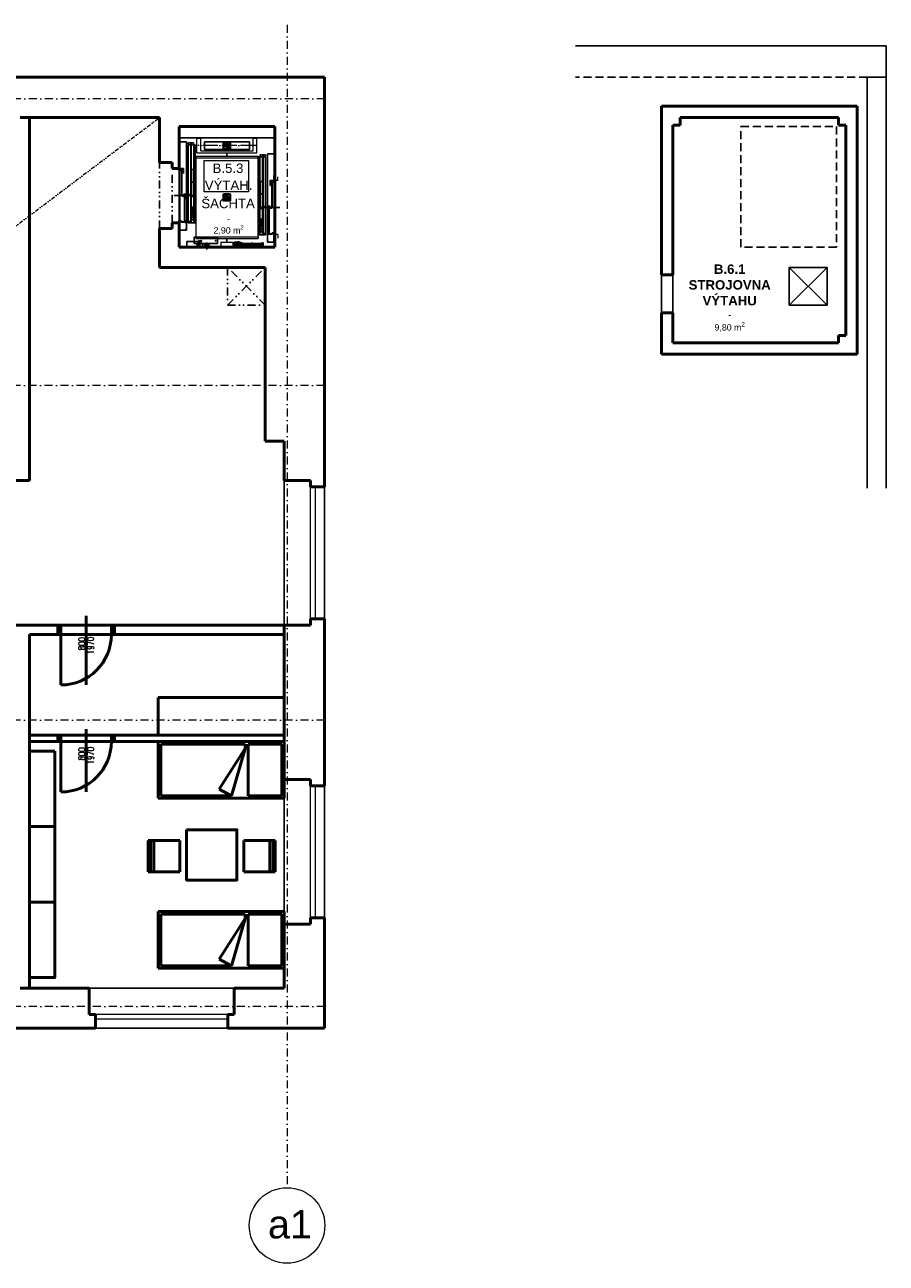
# Model space of a CAD drawing. Header units: millimetres. Extents: x 887082 to 1346431, y -219716 to -98064.
# Tile 36 of 37: x 1332750 to 1346431, y -180008 to -160332. Entities that reach past the tile are written whole.
import ezdxf
from ezdxf.enums import TextEntityAlignment as Align

# ---------------------------------------------------------------- set-up
doc = ezdxf.new("R2010")
doc.units = ezdxf.units.MM
doc.header["$LTSCALE"] = 10
for name, pattern in [('ACAD_ISO04W100', [30, 24, -3, 0, -3]), ('AXES', [2, 1.25, -0.25, 0.25, -0.25]), ('CHAIN', [0.3543, 0.2362, -0.0295, 0.0591, -0.0295]), ('DASHDOT', [25.4, 12.7, -6.35, 0, -6.35]), ('DASHED', [19.05, 12.7, -6.35]), ('DIVIDE', [31.75, 12.7, -6.35, 0, -6.35, 0, -6.35]), ('DIVIDE2', [15.875, 6.35, -3.175, 0, -3.175, 0, -3.175]), ('STŘEDOVÁ', [50.8, 31.75, -6.35, 6.35, -6.35]), ('STŘEDOVÁX2', [101.6, 63.5, -12.7, 12.7, -12.7]), ('ČÁRKOVANÁ2', [9.525, 6.35, -3.175]), ('ČÁRKOVANÁX2', [38.1, 25.4, -12.7])]:
    doc.linetypes.add(name, pattern=pattern)
for name, color, linetype in [('2', 7, 'Continuous'), ('3', 7, 'Continuous'), ('4', 10, 'Continuous'), ('CKSTENY_NADROVINOU', 7, 'DIVIDE'), ('CKSTENY_PODROVINOU', 7, 'Continuous'), ('CKSTENY_SKRYTE', 7, 'DASHED'), ('NEVID', 6, 'ČÁRKOVANÁ2'), ('NEVID3', 6, 'ČÁRKOVANÁX2'), ('OBRYSY', 7, 'Continuous'), ('Osy', 2, 'ACAD_ISO04W100'), ('OSY2', 2, 'STŘEDOVÁ'), ('OSY3', 2, 'STŘEDOVÁX2'), ('TENKE', 8, 'Continuous'), ('TENKÉ', 8, 'Continuous'), ('TEXT2', 6, 'Continuous'), ('TEXT5', 3, 'Continuous'), ('ZAXE', 6, 'Continuous')]:
    doc.layers.add(name, color=color, linetype=linetype)
for name, color, linetype, lineweight in [('CKOKNA', 1, 'Continuous', 9), ('CKSTENY_OSY', 1, 'DASHDOT', 15), ('CKSTENY_REZ', 6, 'Continuous', 50), ('CKTEXTY_STREDNI', 6, 'Continuous', 50), ('S-GRID-IDEN', 7, 'Continuous', 9), ('TP_podhledy', 1, 'DIVIDE2', 15)]:
    doc.layers.add(name, color=color, linetype=linetype, lineweight=lineweight)
doc.layers.add('TP_skryté_1', color=21, linetype='Continuous', lineweight=50, plot=False)
doc.styles.add('Arial_1', font='arial.ttf', dxfattribs={"height": 450})
doc.styles.get("Standard").update_dxf_attribs({"font": 'SIMPLEX.SHX', "width": 0.8})
doc.styles.add('TOP_ARIAL_CE', font='arial.ttf', dxfattribs={"height": 100})

# ---------------------------------------------------------------- blocks, each defined once
blk = doc.blocks.new('*U16')
at = {"color": 0, "linetype": 'ByBlock', "lineweight": -2}
for p, q in [((0, -2000), (0, 0)), ((0, 0), (900, 0)), ((900, 0), (900, -2000)), ((40, -40), (40, -570)), ((40, -40), (860, -40)), ((860, -40), (860, -570)), ((40, -570), (860, -570)), ((40, -621), (40, -1960)), ((110, -621), (40, -621)), ((755, -1033), (110, -621)), ((110, -621), (860, -836)), ((755, -1033), (860, -836)), ((860, -836), (860, -1960)), ((40, -1960), (860, -1960)), ((900, -2000), (0, -2000))]:
    blk.add_line(p, q, dxfattribs=at)
blk = doc.blocks.new('Židle dřevěné')
at = {"color": 0, "linetype": 'ByBlock', "lineweight": -2}
for p, q in [((-250, 87), (-250, -413)), ((250, 87), (-250, 87)), ((-190, 67), (-250, 67)), ((-250, 67), (-250, 51)), ((-250, 51), (250, 51)), ((-250, 0), (250, 0)), ((-190, 87), (-190, 67)), ((190, 67), (-190, 67)), ((190, 67), (190, 87)), ((250, 71), (190, 67)), ((250, -413), (250, 87)), ((250, 51), (250, 71)), ((-250, -413), (250, -413))]:
    blk.add_line(p, q, dxfattribs=at)

msp = doc.modelspace()

# ---------------------------------------------------------------- linework, layer by layer
at = {"color": 252, "lineweight": 5}
for p, q in [((1336720, -162126), (1335200, -162126)), ((1335200, -162126), (1335200, -163866)), ((1336720, -163866), (1336720, -162126)), ((1336770, -162805), (1336720, -162805)), ((1336770, -162805), (1336770, -162749)), ((1336770, -163665), (1336720, -163665)), ((1336770, -163665), (1336770, -163721)), ((1335200, -163866), (1336720, -163866))]:
    msp.add_line(p, q, dxfattribs=at)
at = {"layer": '2', "color": 252}
for p, q in [((1335316, -163045), (1335316, -163045)), ((1336604, -163235), (1336604, -163235))]:
    msp.add_line(p, q, dxfattribs=at)
at = {"layer": '3', "color": 252}
for p, q in [((1335196, -162628), (1335196, -162643)), ((1335197, -162628), (1335197, -162643)), ((1335209, -162625), (1335198, -162625)), ((1335209, -162627), (1335198, -162627)), ((1335198, -162644), (1335237, -162644)), ((1335198, -162645), (1335237, -162645)), ((1335211, -162535), (1335211, -162624)), ((1335211, -162535), (1335212, -162535)), ((1335211, -162645), (1335211, -163445)), ((1335212, -162535), (1335212, -162624)), ((1335233, -162618), (1335233, -162639)), ((1335234, -162622), (1335233, -162622)), ((1335234, -162627), (1335233, -162627)), ((1335234, -162634), (1335233, -162634)), ((1335234, -162639), (1335233, -162639)), ((1335234, -162618), (1335234, -162639)), ((1335236, -162615), (1335268, -162615)), ((1335236, -162616), (1335247, -162616)), ((1335238, -162621), (1335239, -162621)), ((1335238, -162643), (1335238, -162621)), ((1335238, -162626), (1335239, -162626)), ((1335239, -162621), (1335239, -162643)), ((1335243, -162620), (1335243, -163049)), ((1335245, -162620), (1335245, -163049)), ((1335247, -162616), (1335263, -162616)), ((1335263, -162618), (1335247, -162618)), ((1335253, -162616), (1335253, -162615)), ((1335256, -162618), (1335256, -162616)), ((1335258, -162616), (1335258, -162615)), ((1335268, -162616), (1335263, -162616)), ((1335263, -162618), (1335263, -162616)), ((1335270, -162618), (1335270, -162695)), ((1335270, -162690), (1335272, -162690)), ((1335270, -162695), (1335272, -162695)), ((1335272, -162618), (1335272, -162695)), ((1336708, -162725), (1336708, -162814)), ((1336709, -162725), (1336708, -162725)), ((1336709, -162725), (1336709, -162814)), ((1336649, -162808), (1336649, -162885)), ((1336650, -162880), (1336649, -162880)), ((1336650, -162885), (1336649, -162885)), ((1336650, -162808), (1336650, -162885)), ((1336684, -162805), (1336652, -162805)), ((1336652, -162806), (1336657, -162806)), ((1336673, -162806), (1336657, -162806)), ((1336657, -162808), (1336657, -162806)), ((1336657, -162808), (1336673, -162808)), ((1336663, -162806), (1336663, -162805)), ((1336664, -162808), (1336664, -162806)), ((1336668, -162806), (1336668, -162805)), ((1336684, -162806), (1336673, -162806)), ((1336675, -162810), (1336675, -163239)), ((1336677, -162810), (1336677, -163239)), ((1336682, -162811), (1336681, -162811)), ((1336681, -162811), (1336681, -162833)), ((1336682, -162816), (1336681, -162816)), ((1336682, -162833), (1336682, -162811)), ((1336722, -162834), (1336683, -162834)), ((1336722, -162835), (1336683, -162835)), ((1336686, -162808), (1336686, -162829)), ((1336686, -162812), (1336688, -162812)), ((1336686, -162817), (1336688, -162817)), ((1336686, -162824), (1336688, -162824)), ((1336686, -162829), (1336688, -162829)), ((1336688, -162808), (1336688, -162829)), ((1336709, -162835), (1336709, -163635)), ((1336711, -162815), (1336722, -162815)), ((1336711, -162817), (1336722, -162817)), ((1336723, -162818), (1336723, -162833)), ((1336724, -162818), (1336724, -162833)), ((1335247, -163051), (1335279, -163051)), ((1335247, -163053), (1335279, -163053)), ((1335261, -163051), (1335261, -163053)), ((1335266, -163051), (1335266, -163053)), ((1335277, -163026), (1335277, -163046)), ((1335278, -163030), (1335277, -163030)), ((1335278, -163035), (1335277, -163035)), ((1335278, -163041), (1335277, -163041)), ((1335278, -163046), (1335277, -163046)), ((1335278, -163026), (1335278, -163046)), ((1335280, -163022), (1335312, -163022)), ((1335280, -163024), (1335290, -163024)), ((1335283, -163029), (1335281, -163029)), ((1335281, -163049), (1335281, -163029)), ((1335283, -163049), (1335283, -163029)), ((1335287, -163027), (1335287, -163457)), ((1335288, -163027), (1335288, -163457)), ((1335290, -163024), (1335307, -163024)), ((1335307, -163025), (1335290, -163025)), ((1335297, -163024), (1335297, -163022)), ((1335300, -163025), (1335300, -163024)), ((1335302, -163024), (1335302, -163022)), ((1335312, -163024), (1335307, -163024)), ((1335307, -163025), (1335307, -163024)), ((1335314, -163026), (1335314, -163102)), ((1335314, -163097), (1335316, -163097)), ((1335314, -163102), (1335316, -163102)), ((1335316, -163026), (1335316, -163102)), ((1336605, -163216), (1336605, -163292)), ((1336606, -163287), (1336605, -163287)), ((1336606, -163292), (1336605, -163292)), ((1336606, -163216), (1336606, -163292)), ((1336640, -163212), (1336608, -163212)), ((1336608, -163214), (1336613, -163214)), ((1336630, -163214), (1336613, -163214)), ((1336613, -163215), (1336613, -163214)), ((1336613, -163215), (1336630, -163215)), ((1336619, -163214), (1336619, -163212)), ((1336620, -163215), (1336620, -163214)), ((1336624, -163214), (1336624, -163212)), ((1336640, -163214), (1336630, -163214)), ((1336632, -163217), (1336632, -163647)), ((1336633, -163217), (1336633, -163647)), ((1336637, -163219), (1336639, -163219)), ((1336637, -163239), (1336637, -163219)), ((1336639, -163239), (1336639, -163219)), ((1336673, -163241), (1336641, -163241)), ((1336673, -163243), (1336641, -163243)), ((1336642, -163216), (1336642, -163236)), ((1336642, -163220), (1336644, -163220)), ((1336642, -163225), (1336644, -163225)), ((1336642, -163231), (1336644, -163231)), ((1336642, -163236), (1336644, -163236)), ((1336644, -163216), (1336644, -163236)), ((1336654, -163241), (1336654, -163243)), ((1336659, -163241), (1336659, -163243)), ((1335196, -163448), (1335196, -163463)), ((1335197, -163448), (1335197, -163463)), ((1335235, -163445), (1335198, -163445)), ((1335235, -163447), (1335198, -163447)), ((1335198, -163464), (1335209, -163464)), ((1335198, -163465), (1335209, -163465)), ((1335211, -163467), (1335211, -163593)), ((1335212, -163467), (1335212, -163593)), ((1335236, -163463), (1335236, -163448)), ((1335237, -163463), (1335237, -163448)), ((1335313, -163464), (1335238, -163464)), ((1335313, -163466), (1335238, -163466)), ((1335290, -163459), (1335312, -163459)), ((1335290, -163460), (1335312, -163460)), ((1335305, -163479), (1335306, -163478)), ((1335305, -163479), (1335310, -163484)), ((1335306, -163478), (1335311, -163483)), ((1335314, -163457), (1335314, -163436)), ((1335314, -163436), (1335316, -163436)), ((1335314, -163443), (1335316, -163443)), ((1335314, -163481), (1335314, -163467)), ((1335316, -163436), (1335316, -163457)), ((1335316, -163481), (1335316, -163467)), ((1335213, -163594), (1335313, -163594)), ((1335213, -163595), (1335313, -163595)), ((1335310, -163576), (1335305, -163581)), ((1335305, -163581), (1335306, -163582)), ((1335311, -163577), (1335306, -163582)), ((1335314, -163593), (1335314, -163579)), ((1335316, -163593), (1335316, -163579)), ((1336604, -163626), (1336604, -163647)), ((1336606, -163626), (1336604, -163626)), ((1336606, -163633), (1336604, -163633)), ((1336604, -163671), (1336604, -163657)), ((1336606, -163647), (1336606, -163626)), ((1336606, -163671), (1336606, -163657)), ((1336607, -163654), (1336682, -163654)), ((1336607, -163656), (1336682, -163656)), ((1336630, -163649), (1336608, -163649)), ((1336630, -163650), (1336608, -163650)), ((1336614, -163668), (1336610, -163673)), ((1336615, -163669), (1336610, -163674)), ((1336615, -163669), (1336614, -163668)), ((1336683, -163653), (1336683, -163638)), ((1336684, -163653), (1336684, -163638)), ((1336685, -163635), (1336722, -163635)), ((1336685, -163637), (1336722, -163637)), ((1336708, -163657), (1336708, -163783)), ((1336709, -163657), (1336709, -163783)), ((1336722, -163654), (1336711, -163654)), ((1336722, -163655), (1336711, -163655)), ((1336723, -163638), (1336723, -163653)), ((1336724, -163638), (1336724, -163653)), ((1336604, -163783), (1336604, -163769)), ((1336606, -163783), (1336606, -163769)), ((1336707, -163784), (1336607, -163784)), ((1336707, -163785), (1336607, -163785)), ((1336610, -163766), (1336615, -163771)), ((1336610, -163767), (1336614, -163772)), ((1336615, -163771), (1336614, -163772))]:
    msp.add_line(p, q, dxfattribs=at)
for centre, radius, start, end in [((1335198, -162628), 2.5, 90, 180), ((1335198, -162643), 2.5, 180, 270), ((1335198, -162628), 1.3, 90, 180), ((1335198, -162643), 1.3, 180, 270), ((1335209, -162624), 2.5, 270, 0), ((1335209, -162624), 1.3, 270, 0), ((1335236, -162618), 3.5, 90, 180), ((1335236, -162618), 2, 90, 180), ((1335237, -162643), 2.5, 270, 0), ((1335237, -162643), 1.3, 270, 0), ((1335247, -162620), 3.5, 90, 180), ((1335247, -162620), 2, 90, 180), ((1335268, -162618), 3.5, 0, 90), ((1335268, -162618), 2, 0, 90), ((1336652, -162808), 3.5, 90, 180), ((1336652, -162808), 2, 90, 180), ((1336673, -162810), 3.5, 0, 90), ((1336673, -162810), 2, 0, 90), ((1336683, -162833), 2.5, 180, 270), ((1336683, -162833), 1.3, 180, 270), ((1336684, -162808), 3.5, 0, 90), ((1336684, -162808), 2, 0, 90), ((1336711, -162814), 2.5, 180, 270), ((1336711, -162814), 1.3, 180, 270), ((1336722, -162818), 2.5, 0, 90), ((1336722, -162818), 1.3, 0, 90), ((1336722, -162833), 2.5, 270, 0), ((1336722, -162833), 1.3, 270, 0), ((1335247, -163049), 3.5, 180, 270), ((1335247, -163049), 2, 180, 270), ((1335280, -163026), 3.5, 90, 180), ((1335280, -163026), 2, 90, 180), ((1335279, -163049), 3.5, 270, 0), ((1335279, -163049), 2, 270, 0), ((1335290, -163027), 3.5, 90, 180), ((1335290, -163027), 2, 90, 180), ((1335312, -163026), 3.5, 0, 90), ((1335312, -163026), 2, 0, 90), ((1336608, -163216), 3.5, 90, 180), ((1336608, -163216), 2, 90, 180), ((1336630, -163217), 3.5, 0, 90), ((1336630, -163217), 2, 0, 90), ((1336641, -163239), 3.5, 180, 270), ((1336641, -163239), 2, 180, 270), ((1336640, -163216), 3.5, 0, 90), ((1336640, -163216), 2, 0, 90), ((1336673, -163239), 3.5, 270, 0), ((1336673, -163239), 2, 270, 0), ((1335198, -163448), 2.5, 90, 180), ((1335198, -163463), 2.5, 180, 270), ((1335198, -163448), 1.3, 90, 180), ((1335198, -163463), 1.3, 180, 270), ((1335209, -163467), 2.5, 0, 90), ((1335209, -163467), 1.3, 0, 90), ((1335235, -163448), 2.5, 0, 90), ((1335235, -163448), 1.3, 0, 90), ((1335238, -163463), 2.5, 180, 270), ((1335238, -163463), 1.3, 180, 270), ((1335290, -163457), 3.5, 180, 270), ((1335296, -163467), 8.67, 129.6158, 162.0638), ((1335290, -163457), 2, 180, 270), ((1335296, -163467), 8.67, 17.9362, 50.3066), ((1335312, -163481), 3.5, 225, 0), ((1335312, -163481), 2.3, 225, 0), ((1335312, -163457), 3.5, 270, 0), ((1335312, -163457), 2, 270, 0), ((1335313, -163467), 2.5, 0, 90), ((1335313, -163467), 1.3, 0, 90), ((1335213, -163593), 2.5, 180, 270), ((1335213, -163593), 1.3, 180, 270), ((1335312, -163579), 3.5, 0, 135), ((1335312, -163579), 2.3, 0, 135), ((1335313, -163593), 2.5, 270, 0), ((1335313, -163593), 1.3, 270, 0), ((1336608, -163647), 3.5, 180, 270), ((1336607, -163657), 2.5, 90, 180), ((1336608, -163671), 3.5, 180, 315), ((1336608, -163647), 2, 180, 270), ((1336607, -163657), 1.3, 90, 180), ((1336608, -163671), 2.3, 180, 315), ((1336624, -163657), 8.67, 129.6934, 162.0638), ((1336630, -163647), 3.5, 270, 0), ((1336630, -163647), 2, 270, 0), ((1336624, -163657), 8.67, 17.9362, 50.3842), ((1336682, -163653), 2.5, 270, 0), ((1336682, -163653), 1.3, 270, 0), ((1336685, -163638), 2.5, 90, 180), ((1336685, -163638), 1.3, 90, 180), ((1336711, -163657), 2.5, 90, 180), ((1336711, -163657), 1.3, 90, 180), ((1336722, -163638), 2.5, 0, 90), ((1336722, -163638), 1.3, 0, 90), ((1336722, -163653), 2.5, 270, 0), ((1336722, -163653), 1.3, 270, 0), ((1336608, -163769), 3.5, 45, 180), ((1336607, -163783), 2.5, 180, 270), ((1336608, -163769), 2.3, 45, 180), ((1336607, -163783), 1.3, 180, 270), ((1336707, -163783), 2.5, 270, 0), ((1336707, -163783), 1.3, 270, 0)]:
    msp.add_arc(centre, radius, start, end, dxfattribs=at)
at = {"layer": '4', "color": 252}
for p, q in [((1335211, -162190), (1335316, -162190)), ((1335211, -162535), (1335211, -162190)), ((1335316, -163579), (1335316, -162190)), ((1336709, -162380), (1336604, -162380)), ((1336604, -163769), (1336604, -162380)), ((1336709, -162725), (1336709, -162380))]:
    msp.add_line(p, q, dxfattribs=at)
at = {"layer": 'CKOKNA', "color": 252}
for p, q in [((1337290, -169771), (1337290, -167671)), ((1337365, -169771), (1337365, -167671)), ((1337290, -174521), (1337290, -172421)), ((1337365, -174521), (1337365, -172421)), ((1335975, -176056), (1333875, -176056)), ((1335975, -176131), (1333875, -176131))]:
    msp.add_line(p, q, dxfattribs=at)
at = {"layer": 'CKSTENY_NADROVINOU', "color": 252}
for p, q in [((1334890, -163571), (1334890, -162521)), ((1335090, -163476), (1335090, -162616)), ((1335970, -164786), (1336570, -164186)), ((1336570, -164786), (1335970, -164186))]:
    msp.add_line(p, q, dxfattribs=at)
msp.add_lwpolyline([(1335970, -164786), (1336570, -164786), (1336570, -164186), (1335970, -164186)], close=True, dxfattribs=at)
at = {"layer": 'CKSTENY_OSY', "color": 252, "lineweight": 5}
for p, q in [((1336915, -160332), (1336915, -178808)), ((1337515, -161511), (1307648, -161511)), ((1337510, -166061), (1307648, -166061)), ((1337510, -171381), (1307648, -171381)), ((1337515, -175931), (1307648, -175931))]:
    msp.add_line(p, q, dxfattribs=at)
at = {"layer": 'CKSTENY_PODROVINOU', "color": 252}
for p, q in [((1346431, -160666), (1341496, -160666)), ((1346431, -167696), (1346431, -160666)), ((1346131, -167696), (1346131, -161166)), ((1346131, -161166), (1346431, -161166)), ((1336720, -162126), (1335200, -162126)), ((1335200, -163476), (1335200, -162616)), ((1344891, -164786), (1345491, -164186)), ((1345491, -164786), (1344891, -164186)), ((1342861, -164306), (1342861, -164906)), ((1343041, -164306), (1343041, -164906)), ((1336870, -169871), (1336870, -167571)), ((1337510, -169771), (1337510, -167671)), ((1336870, -174621), (1336870, -172321)), ((1337510, -174521), (1337510, -172421)), ((1336075, -175636), (1333775, -175636)), ((1335975, -176276), (1333875, -176276))]:
    msp.add_line(p, q, dxfattribs=at)
msp.add_lwpolyline([(1344891, -164786), (1345491, -164786), (1345491, -164186), (1344891, -164186)], close=True, dxfattribs=at)
at = {"layer": 'CKSTENY_REZ', "color": 252}
for p, q in [((1337510, -161166), (1332575, -161166)), ((1337510, -167671), (1337510, -161166)), ((1342861, -161626), (1345971, -161626)), ((1342861, -164306), (1342861, -161626)), ((1345971, -165566), (1345971, -161626)), ((1334890, -161806), (1332675, -161806)), ((1334890, -161806), (1334890, -162521)), ((1343041, -164306), (1343041, -161926)), ((1343161, -161926), (1343041, -161926)), ((1343161, -161806), (1345671, -161806)), ((1343161, -161806), (1343161, -161926)), ((1345671, -161806), (1345671, -161926)), ((1345671, -161926), (1345791, -161926)), ((1345791, -165266), (1345791, -161926)), ((1335200, -162616), (1335200, -161946)), ((1335200, -161946), (1336720, -161946)), ((1336720, -163866), (1336720, -161946)), ((1334890, -162521), (1335090, -162521)), ((1335090, -162521), (1335090, -162616)), ((1335090, -162616), (1335200, -162616)), ((1335090, -163476), (1335200, -163476)), ((1335090, -163571), (1335090, -163476)), ((1335200, -163476), (1335200, -163866)), ((1334890, -163571), (1334890, -164186)), ((1334890, -163571), (1335090, -163571)), ((1335200, -163866), (1336720, -163866)), ((1334890, -164186), (1336570, -164186)), ((1336570, -164186), (1336570, -166946)), ((1343041, -164306), (1342861, -164306)), ((1342861, -165566), (1342861, -164906)), ((1343041, -164906), (1342861, -164906)), ((1343041, -165386), (1343041, -164906)), ((1345671, -165386), (1345671, -165266)), ((1345671, -165266), (1345791, -165266)), ((1343041, -165386), (1345671, -165386)), ((1342861, -165566), (1345971, -165566)), ((1336570, -166946), (1336870, -166946)), ((1336870, -166946), (1336870, -167571)), ((1336870, -167571), (1337290, -167571)), ((1337290, -167571), (1337290, -167671)), ((1337290, -167671), (1337510, -167671)), ((1337290, -169771), (1337510, -169771)), ((1337290, -169871), (1337290, -169771)), ((1337510, -172421), (1337510, -169771)), ((1336870, -169871), (1336870, -172321)), ((1336870, -169871), (1337290, -169871)), ((1336870, -172321), (1337290, -172321)), ((1337290, -172321), (1337290, -172421)), ((1337290, -172421), (1337510, -172421)), ((1337290, -174521), (1337510, -174521)), ((1337290, -174621), (1337290, -174521)), ((1337510, -176276), (1337510, -174521)), ((1336870, -174621), (1336870, -175636)), ((1336870, -174621), (1337290, -174621)), ((1332675, -175636), (1333775, -175636)), ((1333775, -175636), (1333775, -176056)), ((1336075, -175636), (1336870, -175636)), ((1336075, -175636), (1336075, -176056)), ((1333775, -176056), (1333875, -176056)), ((1333875, -176056), (1333875, -176276)), ((1335975, -176056), (1335975, -176276)), ((1336075, -176056), (1335975, -176056)), ((1333875, -176276), (1332575, -176276)), ((1337510, -176276), (1335975, -176276))]:
    msp.add_line(p, q, dxfattribs=at)
at = {"layer": 'CKSTENY_SKRYTE', "color": 252}
msp.add_line((1346131, -161166), (1341496, -161166), dxfattribs=at)
msp.add_lwpolyline([(1344121, -161946), (1345641, -161946), (1345641, -163866), (1344121, -163866)], close=True, dxfattribs=at)
at = {"layer": 'NEVID', "color": 252}
for p, q in [((1335347, -162228), (1335347, -162206)), ((1335347, -162206), (1335386, -162206)), ((1335386, -162206), (1335386, -162230)), ((1335391, -162228), (1335391, -162206)), ((1335391, -162206), (1335430, -162206)), ((1335430, -162206), (1335430, -162230)), ((1336529, -162396), (1336490, -162396)), ((1336490, -162396), (1336490, -162420)), ((1336529, -162418), (1336529, -162396)), ((1336573, -162396), (1336534, -162396)), ((1336534, -162396), (1336534, -162420)), ((1336573, -162418), (1336573, -162396)), ((1335490, -163866), (1335490, -163811)), ((1335490, -163811), (1335570, -163811)), ((1335490, -163866), (1335570, -163866)), ((1335510, -163766), (1335550, -163766)), ((1335510, -163776), (1335510, -163766)), ((1335510, -163776), (1335550, -163776)), ((1335515, -163811), (1335515, -163776)), ((1335545, -163811), (1335545, -163776)), ((1335550, -163776), (1335550, -163766)), ((1335570, -163866), (1335570, -163811))]:
    msp.add_line(p, q, dxfattribs=at)
at = {"layer": 'NEVID3', "color": 252}
for p, q in [((1335502, -163776), (1335322, -163776)), ((1335322, -163776), (1335322, -163866)), ((1335502, -163866), (1335322, -163866)), ((1335502, -163776), (1335502, -163866))]:
    msp.add_line(p, q, dxfattribs=at)
at = {"layer": 'OBRYSY', "color": 252, "lineweight": 5}
for p, q in [((1335485, -162366), (1335485, -162126)), ((1335545, -162336), (1335545, -162126)), ((1336375, -162336), (1336375, -162126)), ((1336435, -162366), (1336435, -162126)), ((1336720, -162636), (1336720, -162126)), ((1335485, -162136), (1335545, -162136)), ((1336375, -162136), (1336435, -162136)), ((1335465, -162450), (1335465, -162425)), ((1335465, -162425), (1335465, -163725)), ((1336455, -162425), (1335465, -162425)), ((1336455, -162450), (1335465, -162450)), ((1335485, -162366), (1336435, -162366)), ((1335545, -162336), (1336375, -162336)), ((1336455, -162450), (1336455, -162425)), ((1336455, -163700), (1336455, -162450)), ((1336720, -163636), (1336720, -162786)), ((1335465, -163700), (1336455, -163700)), ((1336455, -163700), (1336455, -163725)), ((1335465, -163725), (1336455, -163725)), ((1335865, -163784), (1335865, -163866)), ((1335865, -163784), (1336055, -163784)), ((1336055, -163784), (1336055, -163866)), ((1336720, -163866), (1336720, -163736))]:
    msp.add_line(p, q, dxfattribs=at)
at = {"layer": 'OBRYSY', "color": 252}
for p, q in [((1335347, -163480), (1335347, -162239)), ((1335347, -162239), (1335435, -162239)), ((1335386, -162239), (1335386, -163480)), ((1335435, -162239), (1335435, -163480)), ((1335603, -162191), (1336317, -162191)), ((1335603, -162311), (1335603, -162191)), ((1335603, -162311), (1336317, -162311)), ((1335903, -162305), (1335903, -162198)), ((1335906, -162196), (1335904, -162196)), ((1335906, -162306), (1335904, -162306)), ((1335908, -162198), (1335908, -162305)), ((1335958, -162205), (1335958, -162198)), ((1335958, -162305), (1335958, -162198)), ((1335961, -162196), (1335959, -162196)), ((1335961, -162196), (1335959, -162196)), ((1335961, -162306), (1335959, -162306)), ((1335961, -162306), (1335959, -162306)), ((1335963, -162198), (1335963, -162205)), ((1335963, -162198), (1335963, -162305)), ((1336013, -162305), (1336013, -162198)), ((1336016, -162196), (1336014, -162196)), ((1336016, -162306), (1336014, -162306)), ((1336018, -162198), (1336018, -162305)), ((1336317, -162311), (1336317, -162191)), ((1336573, -162429), (1336485, -162429)), ((1336485, -162429), (1336485, -163670)), ((1336534, -162429), (1336534, -163670)), ((1336573, -163670), (1336573, -162429)), ((1335391, -163060), (1335391, -162630)), ((1335391, -162630), (1335430, -162630)), ((1335430, -162630), (1335430, -163060)), ((1335435, -162645), (1335465, -162645)), ((1335465, -162645), (1335465, -163445)), ((1336485, -162835), (1336455, -162835)), ((1336455, -162835), (1336455, -163635)), ((1336490, -162820), (1336490, -163250)), ((1336529, -162820), (1336490, -162820)), ((1336529, -163250), (1336529, -162820)), ((1335347, -163460), (1335347, -163030)), ((1335347, -163030), (1335386, -163030)), ((1335386, -163030), (1335386, -163460)), ((1335430, -163060), (1335391, -163060)), ((1335903, -163129), (1335903, -163022)), ((1335906, -163020), (1335904, -163020)), ((1335908, -163022), (1335908, -163129)), ((1335958, -163029), (1335958, -163022)), ((1335958, -163129), (1335958, -163022)), ((1335961, -163020), (1335959, -163020)), ((1335961, -163020), (1335959, -163020)), ((1335963, -163022), (1335963, -163029)), ((1335963, -163022), (1335963, -163129)), ((1336013, -163129), (1336013, -163022)), ((1336016, -163020), (1336014, -163020)), ((1336018, -163022), (1336018, -163129)), ((1335906, -163130), (1335904, -163130)), ((1335961, -163130), (1335959, -163130)), ((1335961, -163130), (1335959, -163130)), ((1336016, -163130), (1336014, -163130)), ((1336490, -163250), (1336529, -163250)), ((1336534, -163220), (1336534, -163650)), ((1336573, -163220), (1336534, -163220)), ((1336573, -163650), (1336573, -163220)), ((1335386, -163460), (1335347, -163460)), ((1335435, -163480), (1335347, -163480)), ((1335465, -163445), (1335435, -163445)), ((1336455, -163635), (1336485, -163635)), ((1336485, -163670), (1336573, -163670)), ((1336534, -163650), (1336573, -163650)), ((1335604, -163854), (1335580, -163846)), ((1335614, -163839), (1335597, -163821)), ((1335626, -163831), (1335617, -163808)), ((1335651, -163831), (1335659, -163807)), ((1335663, -163838), (1335679, -163818)), ((1335674, -163852), (1335697, -163843)), ((1336076, -163866), (1336076, -163786)), ((1336076, -163786), (1336176, -163786)), ((1336076, -163806), (1336176, -163806)), ((1336076, -163826), (1336176, -163826)), ((1336076, -163846), (1336176, -163846)), ((1336176, -163866), (1336176, -163786)), ((1336187, -163856), (1336187, -163796)), ((1336207, -163796), (1336187, -163796)), ((1336207, -163856), (1336187, -163856)), ((1336207, -163856), (1336207, -163796)), ((1336517, -163812), (1336207, -163812)), ((1336517, -163840), (1336207, -163840)), ((1336517, -163856), (1336517, -163796)), ((1336537, -163796), (1336517, -163796)), ((1336537, -163856), (1336517, -163856)), ((1336537, -163856), (1336537, -163796))]:
    msp.add_line(p, q, dxfattribs=at)
for centre, radius, start, end in [((1335904, -162198), 1.5, 90, 180), ((1335904, -162305), 1.5, 180, 270), ((1335906, -162198), 1.5, 0, 90), ((1335906, -162305), 1.5, 270, 0), ((1335909, -162200), 1.5, 180, 272.9835), ((1335909, -162303), 1.5, 87.0165, 180), ((1335933, -162650), 450, 87.0165, 92.9835), ((1335933, -161852), 450, 267.0165, 272.9835), ((1335956, -162200), 1.5, 267.0165, 0), ((1335956, -162200), 1.5, 267.0165, 0), ((1335956, -162303), 1.5, 0, 92.9835), ((1335956, -162303), 1.5, 0, 92.9835), ((1335959, -162198), 1.5, 90, 180), ((1335959, -162198), 1.5, 90, 180), ((1335959, -162305), 1.5, 180, 270), ((1335959, -162305), 1.5, 180, 270), ((1335961, -162198), 1.5, 0, 90), ((1335961, -162198), 1.5, 0, 90), ((1335961, -162305), 1.5, 270, 0), ((1335961, -162305), 1.5, 270, 0), ((1335964, -162200), 1.5, 180, 272.9835), ((1335964, -162200), 1.5, 180, 272.9835), ((1335964, -162303), 1.5, 87.0165, 180), ((1335964, -162303), 1.5, 87.0165, 180), ((1335988, -162650), 450, 87.0165, 92.9835), ((1335988, -161852), 450, 267.0165, 272.9835), ((1336011, -162200), 1.5, 267.0165, 0), ((1336011, -162303), 1.5, 0, 92.9835), ((1336014, -162198), 1.5, 90, 180), ((1336014, -162305), 1.5, 180, 270), ((1336016, -162198), 1.5, 0, 90), ((1336016, -162305), 1.5, 270, 0), ((1335904, -163022), 1.5, 90, 180), ((1335906, -163022), 1.5, 0, 90), ((1335909, -163024), 1.5, 180, 272.9835), ((1335933, -163474), 450, 87.0165, 92.9835), ((1335956, -163024), 1.5, 267.0165, 0), ((1335956, -163024), 1.5, 267.0165, 0), ((1335959, -163022), 1.5, 90, 180), ((1335959, -163022), 1.5, 90, 180), ((1335961, -163022), 1.5, 0, 90), ((1335961, -163022), 1.5, 0, 90), ((1335964, -163024), 1.5, 180, 272.9835), ((1335964, -163024), 1.5, 180, 272.9835), ((1335988, -163474), 450, 87.0165, 92.9835), ((1336011, -163024), 1.5, 267.0165, 0), ((1336014, -163022), 1.5, 90, 180), ((1336016, -163022), 1.5, 0, 90), ((1335904, -163129), 1.5, 180, 270), ((1335906, -163129), 1.5, 270, 0), ((1335909, -163127), 1.5, 87.0165, 180), ((1335933, -162676), 450, 267.0165, 272.9835), ((1335956, -163127), 1.5, 0, 92.9835), ((1335956, -163127), 1.5, 0, 92.9835), ((1335959, -163129), 1.5, 180, 270), ((1335959, -163129), 1.5, 180, 270), ((1335961, -163129), 1.5, 270, 0), ((1335961, -163129), 1.5, 270, 0), ((1335964, -163127), 1.5, 87.0165, 180), ((1335964, -163127), 1.5, 87.0165, 180), ((1335988, -162676), 450, 267.0165, 272.9835), ((1336011, -163127), 1.5, 0, 92.9835), ((1336014, -163129), 1.5, 180, 270), ((1336016, -163129), 1.5, 270, 0), ((1335639, -163866), 37.5, 0, 180)]:
    msp.add_arc(centre, radius, start, end, dxfattribs=at)
for points in [[(1335545, -162229), (1335550, -162229), (1335545, -162274), (1335550, -162274)], [(1335550, -162254), (1335550, -162249), (1335590, -162254), (1335590, -162249)], [(1336370, -162254), (1336370, -162249), (1336330, -162254), (1336330, -162249)], [(1336375, -162229), (1336370, -162229), (1336375, -162274), (1336370, -162274)], [(1335928, -162366), (1335928, -162374), (1335993, -162366), (1335993, -162374)], [(1335964, -162374), (1335956, -162374), (1335964, -162420), (1335956, -162420)], [(1335928, -163784), (1335928, -163776), (1335993, -163784), (1335993, -163776)], [(1335964, -163776), (1335956, -163776), (1335964, -163730), (1335956, -163730)]]:
    msp.add_trace(points, dxfattribs=at)
at = {"layer": 'Osy', "color": 252, "lineweight": 5}
msp.add_line((1336418, -162251), (1335496, -162251), dxfattribs=at)
at = {"layer": 'Osy', "color": 252, "linetype": 'CHAIN', "ltscale": 26.813435}
for p, q in [((1336029, -162251), (1335890, -162251)), ((1335933, -162185), (1335933, -162317)), ((1335960, -162185), (1335960, -162317)), ((1335988, -162317), (1335988, -162185)), ((1336029, -163075), (1335890, -163075)), ((1335933, -163009), (1335933, -163141)), ((1335960, -163009), (1335960, -163141)), ((1335988, -163141), (1335988, -163009))]:
    msp.add_line(p, q, dxfattribs=at)
at = {"layer": 'Osy', "color": 252}
for p, q in [((1335188, -163045), (1335465, -163045)), ((1335200, -163035), (1335200, -163056)), ((1335425, -163434), (1335425, -163224)), ((1336732, -163235), (1336455, -163235)), ((1336720, -163225), (1336720, -163246)), ((1335390, -163389), (1335460, -163389)), ((1336495, -163624), (1336495, -163414)), ((1336530, -163579), (1336460, -163579)), ((1335552, -163764), (1335560, -163764)), ((1335556, -163768), (1335556, -163761)), ((1335644, -163866), (1335634, -163866)), ((1335639, -163902), (1335639, -163790)), ((1335776, -163764), (1335784, -163764)), ((1335780, -163768), (1335780, -163761)), ((1336132, -163866), (1336120, -163866)), ((1336126, -163860), (1336126, -163872)), ((1336362, -163879), (1336362, -163790))]:
    msp.add_line(p, q, dxfattribs=at)
at = {"layer": 'OSY2', "color": 252, "lineweight": 5}
msp.add_line((1336379, -162251), (1336318, -162251), dxfattribs=at)
at = {"layer": 'OSY2', "color": 252}
for p, q in [((1335960, -162360), (1335960, -162429)), ((1335960, -163791), (1335960, -163722))]:
    msp.add_line(p, q, dxfattribs=at)
at = {"layer": 'OSY3', "color": 252}
msp.add_line((1335530, -163875), (1335530, -163762), dxfattribs=at)
at = {"layer": 'S-GRID-IDEN', "color": 252}
msp.add_circle((1336915, -179408), 600, dxfattribs=at)
at = {"layer": 'TENKE', "color": 252, "lineweight": 5}
for p, q in [((1335601, -162487), (1336301, -162487)), ((1335601, -162987), (1335601, -162487)), ((1336301, -162487), (1336301, -162987)), ((1336301, -162987), (1335601, -162987))]:
    msp.add_line(p, q, dxfattribs=at)
at = {"layer": 'TENKÉ', "color": 252}
for p, q in [((1335456, -162238), (1335394, -162238)), ((1335394, -162238), (1335394, -163480)), ((1335456, -163480), (1335456, -162238)), ((1336464, -162428), (1336526, -162428)), ((1336464, -163670), (1336464, -162428)), ((1336526, -162428), (1336526, -163670)), ((1335386, -162830), (1335447, -162830)), ((1335447, -162830), (1335447, -163045)), ((1335447, -163045), (1335386, -163045)), ((1336534, -163020), (1336473, -163020)), ((1336473, -163020), (1336473, -163235)), ((1336473, -163235), (1336534, -163235)), ((1335394, -163480), (1335456, -163480)), ((1336526, -163670), (1336464, -163670))]:
    msp.add_line(p, q, dxfattribs=at)
for points in [[(1335445, -163349), (1335405, -163349), (1335405, -163229), (1335445, -163229), (1335445, -163349), (1335455, -163349), (1335455, -163429), (1335395, -163429), (1335395, -163349), (1335405, -163349)], [(1336475, -163539), (1336515, -163539), (1336515, -163419), (1336475, -163419), (1336475, -163539), (1336465, -163539), (1336465, -163619), (1336525, -163619), (1336525, -163539), (1336515, -163539)]]:
    msp.add_lwpolyline(points, dxfattribs=at)
at = {"layer": 'TEXT2', "color": 252}
for p, q in [((1335441, -163807), (1335441, -163704)), ((1335441, -163704), (1335811, -163704)), ((1335811, -163704), (1335811, -163807)), ((1335811, -163807), (1335441, -163807))]:
    msp.add_line(p, q, dxfattribs=at)
for centre in [(1335556, -163764), (1335780, -163764)]:
    msp.add_circle(centre, 3.2, dxfattribs=at)
at = {"layer": 'TEXT5', "color": 252}
for p, q in [((1336137, -163851), (1336137, -163768)), ((1336139, -163768), (1336137, -163768)), ((1336187, -163801), (1336137, -163801)), ((1336187, -163851), (1336137, -163851)), ((1336139, -163801), (1336139, -163768)), ((1336512, -163807), (1336212, -163807)), ((1336212, -163812), (1336212, -163807)), ((1336512, -163810), (1336212, -163810)), ((1336212, -163866), (1336212, -163840)), ((1336512, -163863), (1336212, -163863)), ((1336512, -163866), (1336212, -163866)), ((1336512, -163812), (1336512, -163807)), ((1336512, -163866), (1336512, -163840))]:
    msp.add_line(p, q, dxfattribs=at)
at = {"layer": 'TP_podhledy', "color": 252}
msp.add_line((1316545, -175636), (1334890, -161806), dxfattribs=at)
at = {"layer": 'TP_skryté_1', "color": 252}
for p, q in [((1332825, -161806), (1332825, -167571)), ((1332825, -167571), (1330325, -167571)), ((1333725, -169721), (1333725, -170821)), ((1333325, -169871), (1330325, -169871)), ((1333325, -169871), (1333275, -169871)), ((1333275, -169871), (1333275, -170021)), ((1333325, -169871), (1334125, -169871)), ((1333325, -170021), (1333325, -169871)), ((1333325, -169871), (1334125, -169871)), ((1333325, -170021), (1333325, -169871)), ((1334125, -170021), (1334125, -169871)), ((1336870, -169871), (1334125, -169871)), ((1334125, -170021), (1334125, -169871)), ((1334125, -169871), (1334175, -169871)), ((1334175, -169871), (1334175, -170021)), ((1332825, -175636), (1332825, -170021)), ((1333325, -170021), (1332825, -170021)), ((1333275, -170021), (1334175, -170021)), ((1333275, -170021), (1333325, -170021)), ((1333325, -170021), (1334125, -170021)), ((1333325, -170021), (1334125, -170021)), ((1333325, -170021), (1333325, -170821)), ((1336870, -170021), (1334125, -170021)), ((1334175, -170021), (1334125, -170021)), ((1333725, -172521), (1333725, -171521)), ((1333325, -171621), (1332825, -171621)), ((1333325, -171721), (1332825, -171721)), ((1333325, -171621), (1333275, -171621)), ((1333275, -171621), (1333275, -171721)), ((1333275, -171721), (1334175, -171721)), ((1333275, -171721), (1333325, -171721)), ((1333325, -171621), (1333325, -171721)), ((1333325, -171621), (1334125, -171621)), ((1333325, -171621), (1334125, -171621)), ((1333325, -171721), (1333325, -171621)), ((1333325, -171721), (1334125, -171721)), ((1333325, -171721), (1334125, -171721)), ((1333325, -171721), (1333325, -172521)), ((1334125, -171621), (1334125, -171721)), ((1336870, -171621), (1334125, -171621)), ((1334125, -171721), (1334125, -171621)), ((1334125, -171621), (1334175, -171621)), ((1336870, -171721), (1334125, -171721)), ((1334175, -171721), (1334125, -171721)), ((1334175, -171621), (1334175, -171721))]:
    msp.add_line(p, q, dxfattribs=at)
for points in [[(1334870, -171021), (1336870, -171021), (1336870, -171621), (1334870, -171621)], [(1333225, -171871), (1332825, -171871), (1332825, -173071), (1333225, -173071)], [(1333225, -173071), (1332825, -173071), (1332825, -174271), (1333225, -174271)], [(1335320, -173121), (1336120, -173121), (1336120, -173921), (1335320, -173921)], [(1333225, -174271), (1332825, -174271), (1332825, -175471), (1333225, -175471)]]:
    msp.add_lwpolyline(points, close=True, dxfattribs=at)
for centre, end in [((1333325, -170021), 360), ((1333325, -171721), 0)]:
    msp.add_arc(centre, 800, 270, end, dxfattribs=at)
at = {"layer": 'ZAXE', "color": 252, "linetype": 'AXES', "ltscale": 70}
for p, q in [((1335420, -163045), (1335121, -163045)), ((1336500, -163235), (1336799, -163235))]:
    msp.add_line(p, q, dxfattribs=at)

# ---------------------------------------------------------------- block references
at = {"layer": 'TP_skryté_1', "color": 252, "rotation": 270}
for name, p in [('*U16', (1336870, -171721)), ('Židle dřevěné', (1336642, -173541)), ('*U16', (1336870, -174421))]:
    msp.add_blockref(name, p, dxfattribs=at)
at = {"layer": 'TP_skryté_1', "color": 252, "xscale": -1, "rotation": 90}
msp.add_blockref('Židle dřevěné', (1334798, -173541), dxfattribs=at)

# ---------------------------------------------------------------- texts
at = {"layer": 'CKTEXTY_STREDNI', "color": 252, "style": 'TOP_ARIAL_CE'}
for s, height, p in [('B.5.3', 150, (1335733, -162686)), ('VÝTAH.', 150, (1335609, -162956)), ('ŠACHTA', 150, (1335554, -163246)), ('-', 100, (1335963, -163465)), ('2,90 m', 100, (1335748, -163649)), ('2', 70, (1336172, -163587))]:
    msp.add_text(s, height=height, rotation=0, dxfattribs=at).set_placement(p)
at = {"layer": 'CKTEXTY_STREDNI', "color": 252, "insert": (1343945, -164674), "char_height": 150, "width": 1614.14, "attachment_point": 5, "rotation": 0, "style": 'TOP_ARIAL_CE'}
msp.add_mtext('\\A1;{\\fArial|b1|i0|c238|p34;B.6.1\\PSTROJOVNA VÝTAHU} {\\H0.6667x;\\P-\\P9,80 m\\H0.7x;\\S2^ ;}', dxfattribs=at)
at = {"layer": 'S-GRID-IDEN', "color": 252, "linetype": 'Continuous', "style": 'Arial_1'}
msp.add_text('a1', height=450, dxfattribs=at).set_placement((1336612, -179614))
at = {"layer": 'TP_skryté_1', "color": 252, "width": 0.8}
for p in [(1333705, -170221), (1333705, -171971)]:
    msp.add_text('  800', height=100, rotation=90, dxfattribs=at).set_placement(p, align=Align.CENTER)
for p in [(1333745, -170221), (1333745, -171971)]:
    msp.add_text(' 1970', height=100, rotation=90, dxfattribs=at).set_placement(p, align=Align.TOP_CENTER)

doc.saveas('drawing.dxf')
